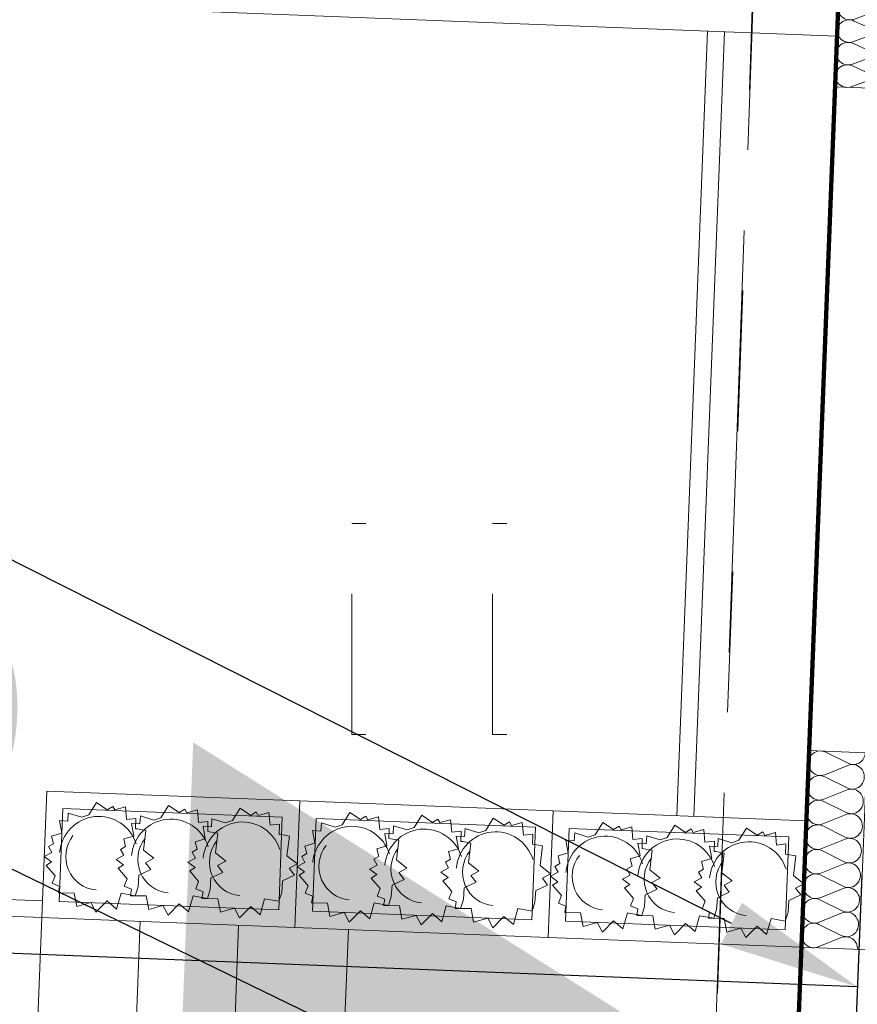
# Model space of a CAD drawing. Extents: x -198213 to 5540361, y 56395 to 5961443.
# Tile 21 of 76: x 5539576.82 to 5539579.79, y 5961332.19 to 5961335.69. Entities that reach past the tile are written whole.
import ezdxf
from ezdxf import colors
from ezdxf.entities.mleader import LeaderData, LeaderLine
from ezdxf.math import Vec2, Vec3

# ---------------------------------------------------------------- set-up
doc = ezdxf.new("R2010")
doc.units = 0
doc.header["$MEASUREMENT"] = 0
for name, pattern in [('Dashed', [564.4444465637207, 282.2222232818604, -282.2222232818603]), ('L_0_03', [1, 0.5, -0.5]), ('L_0_06', [2, 1.5, -0.5])]:
    doc.linetypes.add(name, pattern=pattern)
for name, color, linetype, lineweight in [('$ IE_OPISY', 7, 'Continuous', 25), ('$ MP studzienki teletechnika', 40, 'Dashed', 30), ('0_Nr_Pióra__7', 8, 'Continuous', 13), ('312_budynek_ewidencyjny_Nr_Pióra__7', 8, 'Continuous', 13), ('Arch drogi_Nr_Pióra__21', 8, 'Continuous', 9), ('Arch ocieplenie_Nr_Pióra__22', 8, 'Continuous', 9), ('Arch okna_Nr_Pióra__4', 8, 'Continuous', 9), ('Arch schody_Nr_Pióra__21', 8, 'Continuous', 9), ('Arch wyburzenia_Nr_Pióra__46', 8, 'Continuous', 13), ('arch wypelnienia_Nr_Pióra__118', 8, 'Continuous', 211), ('arch wypelnienia_Nr_Pióra__55', 8, 'Continuous', 25), ('Arch wyposarzenie_Nr_Pióra__4', 8, 'Continuous', 9), ('bt_Nr_Pióra__7', 8, 'Continuous', 13), ('INWENT RZĘDNE_Nr_Pióra__21', 8, 'Continuous', 9), ('trawnik_Nr_Pióra__7', 8, 'Continuous', 13)]:
    doc.layers.add(name, color=color, linetype=linetype, lineweight=lineweight)
doc.layers.add('Arch ocieplenie', color=8, linetype='Continuous')
doc.layers.add('INWENT RZĘDNE', color=8, linetype='Continuous')
doc.styles.add('1. Elektrobau_02.2024', font='romans.shx', dxfattribs={"width": 0.8, "oblique": 10})
doc.styles.add('GENERATED_STYLE_3', font='ARIALN.TTF')

# ---------------------------------------------------------------- blocks, each defined once
blk = doc.blocks.new('Izolacja cieplna 14_19', base_point=(-134015.1236306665, 107710.013029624))
at = {"layer": 'Arch ocieplenie_Nr_Pióra__22', "linetype": 'Continuous'}
for p, q in [((-134155.5635462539, 107711.8249755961), (-134076.2416851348, 107672.2971405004)), ((-134076.5287439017, 107664.9532203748), (-134158.6939992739, 107631.7375524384)), ((-134158.9811318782, 107624.3917433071), (-134079.659270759, 107584.8639082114)), ((-134079.9463295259, 107577.5199880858), (-134162.1115848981, 107544.3043201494)), ((-134162.3987175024, 107536.9585110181), (-134083.0768563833, 107497.4306759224)), ((-134083.3639151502, 107490.0867557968), (-134165.5291705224, 107456.8710878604)), ((-134165.8163031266, 107449.5252787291), (-134086.4944420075, 107409.9974436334)), ((-134086.7815007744, 107402.6535235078), (-134168.9467561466, 107369.4378555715)), ((-134169.2338887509, 107362.0920464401), (-134089.9120276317, 107322.5642113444)), ((-134090.1990863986, 107315.2202912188), (-134172.3643417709, 107282.0046232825)), ((-134172.6514743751, 107274.6588141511), (-134093.329613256, 107235.1309790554)), ((-134093.6166720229, 107227.7870589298), (-134175.7819273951, 107194.5713909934)), ((-134176.0690599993, 107187.2255818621), (-134096.7471988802, 107147.6977467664)), ((-134097.0342576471, 107140.3538266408), (-134179.1995130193, 107107.1381587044)), ((-134179.4866456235, 107099.7923495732), (-134100.1647845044, 107060.2645144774)), ((-134100.4518432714, 107052.9205943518), (-134182.6170986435, 107019.7049264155))]:
    blk.add_line(p, q, dxfattribs=at)
for centre, start_param, end_param in [((-134174.1793856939, 107672.4477128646), 2.728799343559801, 6.695979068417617), ((-134057.6258635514, 107711.6743546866), 5.870391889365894, 7.853981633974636), ((-134061.0433906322, 107624.2430284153), 5.870391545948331, 9.837570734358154), ((-134177.5969713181, 107585.0144805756), 2.728799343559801, 6.695979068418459), ((-134064.4609762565, 107536.8097961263), 5.870391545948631, 9.837570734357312), ((-134181.0145569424, 107497.5812482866), 2.728799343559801, 6.695979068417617), ((-134067.8785618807, 107449.3765638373), 5.870391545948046, 9.837570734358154), ((-134184.4321425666, 107410.1480159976), 2.728799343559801, 6.695979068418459), ((-134071.2961475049, 107361.9433315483), 5.870391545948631, 9.837570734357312), ((-134187.8497281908, 107322.7147837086), 2.728799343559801, 6.695979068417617), ((-134074.7137331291, 107274.5100992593), 5.870391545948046, 9.837570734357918), ((-134191.2673138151, 107235.2815514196), 2.728799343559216, 6.695979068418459), ((-134078.1313187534, 107187.0768669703), 5.870391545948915, 9.837570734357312), ((-134194.6848994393, 107147.8483191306), 2.728799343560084, 6.695979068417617), ((-134081.5489043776, 107099.6436346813), 5.870391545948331, 9.837570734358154), ((-134198.1024850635, 107060.4150868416), 2.728799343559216, 6.695979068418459), ((-134084.9664900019, 107012.2104023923), 1.570796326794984, 3.554385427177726)]:
    blk.add_ellipse(centre, major_axis=(-1.708755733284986, -43.71566754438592), ratio=0.9722426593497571, start_param=start_param, end_param=end_param, dxfattribs=at)
blk = doc.blocks.new('Izolacja cieplna 14_20', base_point=(-133901.0739161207, 110627.7848957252))
at = {"layer": 'Arch ocieplenie_Nr_Pióra__22', "linetype": 'Continuous'}
for p, q in [((-134041.501529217, 110629.911580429), (-133962.0578083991, 110593.5013226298)), ((-133962.3202621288, 110586.7868813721), (-134044.3636576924, 110556.6887935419)), ((-134044.6261789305, 110549.9726251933), (-133965.1824581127, 110513.5623673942)), ((-133965.4449118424, 110506.8479261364), (-134047.488307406, 110476.7498383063)), ((-134047.7508286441, 110470.0336699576), (-133968.3071078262, 110433.6234121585)), ((-133968.569561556, 110426.9089709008), (-134050.6129571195, 110396.8108830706)), ((-134050.8754783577, 110390.094714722), (-133971.4317575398, 110353.6844569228)), ((-133971.6942112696, 110346.9700156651), (-134053.7376068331, 110316.871927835)), ((-134054.0001280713, 110310.1557594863), (-133974.5564072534, 110273.7455016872)), ((-133974.8188609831, 110267.0310604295), (-134056.8622565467, 110236.9329725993)), ((-134057.1247777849, 110230.2168042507), (-133977.681056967, 110193.8065464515)), ((-133977.9435106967, 110187.0921051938), (-134059.9869062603, 110156.9940173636)), ((-134060.2494274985, 110150.277849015), (-133980.8057066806, 110113.8675912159)), ((-133981.0681604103, 110107.1531499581), (-134063.1115559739, 110077.055062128))]:
    blk.add_line(p, q, dxfattribs=at)
for centre, start_param, end_param in [((-134059.9832063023, 110593.9666379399), 1.158003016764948, 5.125182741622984), ((-133943.5761490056, 110629.4462207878), 4.299595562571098, 6.28318530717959), ((-133946.7007465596, 110549.5090082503), 4.299595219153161, 8.266774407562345), ((-134063.1078560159, 110514.0276827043), 1.158003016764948, 5.125182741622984), ((-133949.8253962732, 110469.5700530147), 4.299595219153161, 8.266774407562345), ((-134066.2325057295, 110434.0887274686), 1.158003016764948, 5.125182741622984), ((-133952.9500459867, 110389.631097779), 4.299595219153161, 8.266774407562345), ((-134069.3571554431, 110354.149772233), 1.158003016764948, 5.125182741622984), ((-133956.0746957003, 110309.6921425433), 4.299595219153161, 8.266774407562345), ((-134072.4818051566, 110274.2108169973), 1.158003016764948, 5.125182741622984), ((-133959.1993454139, 110229.7531873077), 4.299595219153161, 8.266774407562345), ((-134075.6064548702, 110194.2718617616), 1.158003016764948, 5.125182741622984), ((-133962.3239951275, 110149.814232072), 4.299595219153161, 8.266774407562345), ((-134078.7311045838, 110114.332906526), 1.158003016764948, 5.125182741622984), ((-133965.4486448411, 110069.8752768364), 6.283185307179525, 8.266774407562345)]:
    blk.add_ellipse(centre, major_axis=(42.50223686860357, -1.661325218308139), ratio=0.9403883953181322, start_param=start_param, end_param=end_param, dxfattribs=at)
blk = doc.blocks.new('Koty wysokościowe_16', base_point=(-137539.1513556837, 106019.3351858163))
at = {"layer": 'INWENT RZĘDNE_Nr_Pióra__21', "insert": (-140406.2338538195, 107257.0210548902), "char_height": 1200, "attachment_point": 7, "style": 'GENERATED_STYLE_3'}
blk.add_mtext('{85,26}', dxfattribs=at)

msp = doc.modelspace()

# ---------------------------------------------------------------- hatches: boundary and pattern name
at = {"layer": 'arch wypelnienia_Nr_Pióra__55', "linetype": 'Continuous'}
msp.add_hatch(color=256, dxfattribs=at).paths.add_polyline_path([(5539579.338478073, 5961331.921152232), (5539577.347467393, 5961330.873117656), (5539577.435348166, 5961333.121400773)], flags=0)

# ---------------------------------------------------------------- linework, layer by layer
at = {"layer": '$ MP studzienki teletechnika'}
msp.add_lwpolyline([(5539579.793978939, 5961332.252505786), (5539572.426696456, 5961332.545542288)], dxfattribs=at)
at = {"layer": '0_Nr_Pióra__7', "linetype": 'Continuous'}
for p, q in [((5539577.999, 5961333.899), (5539578.049, 5961333.899)), ((5539578.499, 5961333.899), (5539578.549, 5961333.899)), ((5539577.999, 5961333.149), (5539578.049, 5961333.149)), ((5539578.499, 5961333.149), (5539578.549, 5961333.149))]:
    msp.add_line(p, q, dxfattribs=at)
at = {"layer": '312_budynek_ewidencyjny_Nr_Pióra__7', "linetype": 'Continuous', "flags": 128}
msp.add_lwpolyline([(5539579.560000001, 5961326.370000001), (5539580.53, 5961350.62)], dxfattribs=at)
at = {"layer": 'Arch drogi_Nr_Pióra__21', "linetype": 'Continuous'}
for p, q in [((5539579.153209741, 5961332.860843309), (5539579.2621819, 5961335.648714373)), ((5539579.213163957, 5961332.858499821), (5539579.322136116, 5961335.646370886)), ((5539576.897340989, 5961332.49867695), (5539569.892691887, 5961332.772474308)), ((5539576.899684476, 5961332.558631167), (5539572.15331086, 5961332.744157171))]:
    msp.add_line(p, q, dxfattribs=at)
at = {"layer": 'Arch okna_Nr_Pióra__4', "linetype": 'Continuous'}
msp.add_line((5539579.71480043, 5961335.450884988), (5539579.622623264, 5961333.092685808), dxfattribs=at)
at = {"layer": 'Arch schody_Nr_Pióra__21', "linetype": 'Continuous'}
for p, q in [((5539579.721830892, 5961335.630747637), (5539572.277515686, 5961335.921730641)), ((5539576.897340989, 5961332.49867695), (5539576.914917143, 5961332.948333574)), ((5539577.81423039, 5961332.913181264), (5539576.914917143, 5961332.948333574)), ((5539577.796654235, 5961332.463524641), (5539577.81423039, 5961332.913181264)), ((5539577.796654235, 5961332.463524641), (5539577.81423039, 5961332.913181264)), ((5539578.713543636, 5961332.878028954), (5539577.81423039, 5961332.913181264)), ((5539576.972527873, 5961332.88603587), (5539576.959638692, 5961332.556287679)), ((5539577.751932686, 5961332.855570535), (5539576.972527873, 5961332.88603587)), ((5539578.695967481, 5961332.428372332), (5539578.713543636, 5961332.878028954)), ((5539578.695967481, 5961332.428372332), (5539578.713543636, 5961332.878028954)), ((5539579.612856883, 5961332.842876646), (5539578.713543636, 5961332.878028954)), ((5539577.739043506, 5961332.525822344), (5539577.751932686, 5961332.855570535)), ((5539577.871841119, 5961332.85088356), (5539577.858951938, 5961332.52113537)), ((5539578.651245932, 5961332.820418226), (5539577.871841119, 5961332.85088356)), ((5539579.595280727, 5961332.393220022), (5539579.612856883, 5961332.842876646)), ((5539578.638356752, 5961332.490670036), (5539578.651245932, 5961332.820418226)), ((5539578.771154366, 5961332.815731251), (5539578.758265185, 5961332.485983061)), ((5539579.550559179, 5961332.785265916), (5539578.771154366, 5961332.815731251)), ((5539579.537669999, 5961332.455517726), (5539579.550559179, 5961332.785265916)), ((5539576.959638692, 5961332.556287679), (5539577.739043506, 5961332.525822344)), ((5539576.816685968, 5961330.435252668), (5539576.897340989, 5961332.49867695)), ((5539576.897340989, 5961332.49867695), (5539577.796654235, 5961332.463524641)), ((5539577.858951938, 5961332.52113537), (5539578.638356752, 5961332.490670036)), ((5539577.166418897, 5961330.421582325), (5539577.247073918, 5961332.485006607)), ((5539577.516151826, 5961330.407911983), (5539577.596806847, 5961332.471336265)), ((5539577.796654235, 5961332.463524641), (5539578.695967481, 5961332.428372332)), ((5539577.90839301, 5961330.457629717), (5539577.986509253, 5961332.456103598)), ((5539578.758265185, 5961332.485983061), (5539579.537669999, 5961332.455517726)), ((5539578.695967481, 5961332.428372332), (5539579.595280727, 5961332.393220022))]:
    msp.add_line(p, q, dxfattribs=at)
at = {"layer": 'Arch wyburzenia_Nr_Pióra__46', "linetype": 'Continuous'}
for p, q in [((5539579.736672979, 5961336.010457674), (5539579.71480043, 5961335.450884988)), ((5539579.71480043, 5961335.450884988), (5539579.914647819, 5961335.443073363)), ((5539579.622623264, 5961333.092685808), (5539579.595282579, 5961332.39321995)), ((5539579.822470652, 5961333.084874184), (5539579.622623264, 5961333.092685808)), ((5539579.595282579, 5961332.39321995), (5539580.139866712, 5961332.371933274))]:
    msp.add_line(p, q, dxfattribs=at)
at = {"layer": 'arch wypelnienia_Nr_Pióra__118', "linetype": 'Continuous', "flags": 128}
msp.add_lwpolyline([(5539579.088503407, 5961327.108979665), (5539579.056085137, 5961326.279612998), (5539592.705661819, 5961325.746081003), (5539592.73807961, 5961326.575449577), (5539592.43830908, 5961326.587167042), (5539592.731244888, 5961334.081442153), (5539592.877268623, 5961337.808595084), (5539594.915375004, 5961337.728916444), (5539595.057323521, 5961341.359881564), (5539593.0230039, 5961341.435626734), (5539593.468662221, 5961352.947035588), (5539593.768433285, 5961352.93531769), (5539593.787181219, 5961353.414952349), (5539593.287562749, 5961353.434481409), (5539593.290535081, 5961353.510523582), (5539586.99, 5961353.68), (5539586.89, 5961350.36), (5539580.53, 5961350.62), (5539580.536283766, 5961350.808512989), (5539580.015547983, 5961350.825870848), (5539579.996800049, 5961350.346236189), (5539580.29657111, 5961350.334519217), (5539579.388274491, 5961327.097264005)], close=True, dxfattribs=at)
at = {"layer": 'Arch wyposarzenie_Nr_Pióra__4', "linetype": 'Continuous'}
for p, q in [((5539577.064757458, 5961332.863638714), (5539577.091882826, 5961332.907334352)), ((5539577.091882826, 5961332.907334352), (5539577.130079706, 5961332.882057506)), ((5539577.130079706, 5961332.882057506), (5539577.149363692, 5961332.894046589)), ((5539577.149363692, 5961332.894046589), (5539577.156449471, 5961332.881331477)), ((5539577.156449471, 5961332.881331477), (5539577.194362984, 5961332.891792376)), ((5539577.194362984, 5961332.891792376), (5539577.198611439, 5961332.846967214)), ((5539577.320639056, 5961332.853636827), (5539577.347764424, 5961332.897332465)), ((5539577.347764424, 5961332.897332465), (5539577.385961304, 5961332.872055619)), ((5539577.385961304, 5961332.872055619), (5539577.40524529, 5961332.884044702)), ((5539577.40524529, 5961332.884044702), (5539577.412331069, 5961332.871329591)), ((5539577.412331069, 5961332.871329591), (5539577.450244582, 5961332.881790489)), ((5539577.450244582, 5961332.881790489), (5539577.454493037, 5961332.836965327)), ((5539577.574920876, 5961332.843697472), (5539577.602046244, 5961332.88739311)), ((5539577.602046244, 5961332.88739311), (5539577.640243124, 5961332.862116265)), ((5539577.640243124, 5961332.862116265), (5539577.65952711, 5961332.874105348)), ((5539577.65952711, 5961332.874105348), (5539577.666612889, 5961332.861390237)), ((5539577.964070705, 5961332.828486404), (5539577.991196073, 5961332.872182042)), ((5539577.991196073, 5961332.872182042), (5539578.029392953, 5961332.846905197)), ((5539576.960275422, 5961332.843276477), (5539576.98996346, 5961332.841545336)), ((5539576.968286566, 5961332.798702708), (5539576.960275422, 5961332.843276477)), ((5539576.98996346, 5961332.841545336), (5539576.991804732, 5961332.870217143)), ((5539576.991804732, 5961332.870217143), (5539577.04008162, 5961332.855240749)), ((5539577.04008162, 5961332.855240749), (5539577.064757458, 5961332.863638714)), ((5539577.198611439, 5961332.846967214), (5539577.231977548, 5961332.850721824)), ((5539577.231977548, 5961332.850721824), (5539577.23089611, 5961332.814452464)), ((5539577.245845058, 5961332.831543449), (5539577.24768633, 5961332.860215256)), ((5539577.24768633, 5961332.860215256), (5539577.295963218, 5961332.845238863)), ((5539577.295963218, 5961332.845238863), (5539577.320639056, 5961332.853636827)), ((5539577.454493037, 5961332.836965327), (5539577.487859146, 5961332.840719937)), ((5539577.487859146, 5961332.840719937), (5539577.486777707, 5961332.804450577)), ((5539577.500126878, 5961332.821604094), (5539577.50196815, 5961332.850275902)), ((5539577.50196815, 5961332.850275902), (5539577.550245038, 5961332.835299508)), ((5539577.550245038, 5961332.835299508), (5539577.574920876, 5961332.843697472)), ((5539577.666612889, 5961332.861390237), (5539577.704526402, 5961332.871851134)), ((5539577.704526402, 5961332.871851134), (5539577.708774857, 5961332.827025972)), ((5539578.029392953, 5961332.846905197), (5539578.048676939, 5961332.85889428)), ((5539578.048676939, 5961332.85889428), (5539578.055762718, 5961332.846179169)), ((5539578.055762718, 5961332.846179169), (5539578.093676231, 5961332.856640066)), ((5539578.093676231, 5961332.856640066), (5539578.097924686, 5961332.811814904)), ((5539578.219952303, 5961332.818484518), (5539578.24707767, 5961332.862180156)), ((5539578.24707767, 5961332.862180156), (5539578.28527455, 5961332.83690331)), ((5539578.28527455, 5961332.83690331), (5539578.304558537, 5961332.848892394)), ((5539578.304558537, 5961332.848892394), (5539578.311644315, 5961332.836177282)), ((5539578.311644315, 5961332.836177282), (5539578.349557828, 5961332.846638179)), ((5539578.349557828, 5961332.846638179), (5539578.353806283, 5961332.801813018)), ((5539578.474234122, 5961332.808545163), (5539578.50135949, 5961332.852240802)), ((5539578.50135949, 5961332.852240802), (5539578.53955637, 5961332.826963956)), ((5539578.53955637, 5961332.826963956), (5539578.558840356, 5961332.838953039)), ((5539578.558840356, 5961332.838953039), (5539578.565926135, 5961332.826237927)), ((5539578.863383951, 5961332.793334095), (5539578.890509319, 5961332.837029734)), ((5539578.890509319, 5961332.837029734), (5539578.928706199, 5961332.811752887)), ((5539577.216157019, 5961332.833274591), (5539577.245845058, 5961332.831543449)), ((5539577.224168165, 5961332.788700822), (5539577.216157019, 5961332.833274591)), ((5539577.23089611, 5961332.814452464), (5539577.237770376, 5961332.813787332)), ((5539577.237770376, 5961332.813787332), (5539577.266746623, 5961332.808619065)), ((5539577.266746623, 5961332.808619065), (5539577.258274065, 5961332.738720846)), ((5539577.470438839, 5961332.823335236), (5539577.500126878, 5961332.821604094)), ((5539577.478449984, 5961332.778761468), (5539577.470438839, 5961332.823335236)), ((5539577.486777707, 5961332.804450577), (5539577.493651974, 5961332.803785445)), ((5539577.493651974, 5961332.803785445), (5539577.522628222, 5961332.798617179)), ((5539577.708774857, 5961332.827025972), (5539577.742140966, 5961332.830780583)), ((5539577.742140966, 5961332.830780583), (5539577.741059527, 5961332.794511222)), ((5539577.859588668, 5961332.808124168), (5539577.889276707, 5961332.806393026)), ((5539577.867599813, 5961332.763550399), (5539577.859588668, 5961332.808124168)), ((5539577.889276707, 5961332.806393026), (5539577.891117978, 5961332.835064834)), ((5539577.891117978, 5961332.835064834), (5539577.939394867, 5961332.82008844)), ((5539577.939394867, 5961332.82008844), (5539577.964070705, 5961332.828486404)), ((5539578.097924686, 5961332.811814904), (5539578.131290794, 5961332.815569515)), ((5539578.131290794, 5961332.815569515), (5539578.130209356, 5961332.779300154)), ((5539578.145158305, 5961332.79639114), (5539578.146999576, 5961332.825062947)), ((5539578.146999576, 5961332.825062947), (5539578.195276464, 5961332.810086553)), ((5539578.195276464, 5961332.810086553), (5539578.219952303, 5961332.818484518)), ((5539578.353806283, 5961332.801813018), (5539578.387172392, 5961332.805567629)), ((5539578.387172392, 5961332.805567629), (5539578.386090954, 5961332.769298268)), ((5539578.399440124, 5961332.786451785), (5539578.401281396, 5961332.815123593)), ((5539578.401281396, 5961332.815123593), (5539578.449558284, 5961332.800147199)), ((5539578.449558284, 5961332.800147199), (5539578.474234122, 5961332.808545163)), ((5539578.565926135, 5961332.826237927), (5539578.603839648, 5961332.836698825)), ((5539578.603839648, 5961332.836698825), (5539578.608088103, 5961332.791873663)), ((5539578.928706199, 5961332.811752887), (5539578.947990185, 5961332.823741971)), ((5539578.947990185, 5961332.823741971), (5539578.955075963, 5961332.811026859)), ((5539578.955075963, 5961332.811026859), (5539578.992989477, 5961332.821487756)), ((5539578.992989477, 5961332.821487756), (5539578.997237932, 5961332.776662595)), ((5539579.119265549, 5961332.783332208), (5539579.146390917, 5961332.827027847)), ((5539579.146390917, 5961332.827027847), (5539579.184587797, 5961332.801751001)), ((5539579.184587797, 5961332.801751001), (5539579.203871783, 5961332.813740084)), ((5539579.203871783, 5961332.813740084), (5539579.210957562, 5961332.801024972)), ((5539579.210957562, 5961332.801024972), (5539579.248871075, 5961332.81148587)), ((5539579.248871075, 5961332.81148587), (5539579.25311953, 5961332.766660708)), ((5539579.373547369, 5961332.773392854), (5539579.400672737, 5961332.817088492)), ((5539579.400672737, 5961332.817088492), (5539579.438869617, 5961332.791811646)), ((5539579.438869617, 5961332.791811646), (5539579.458153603, 5961332.803800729)), ((5539579.458153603, 5961332.803800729), (5539579.465239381, 5961332.791085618)), ((5539576.932597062, 5961332.788224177), (5539576.968286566, 5961332.798702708)), ((5539576.939512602, 5961332.761399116), (5539576.932597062, 5961332.788224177)), ((5539577.18847866, 5961332.778222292), (5539577.224168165, 5961332.788700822)), ((5539577.1953942, 5961332.75139723), (5539577.18847866, 5961332.778222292)), ((5539577.44276048, 5961332.768282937), (5539577.478449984, 5961332.778761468)), ((5539577.44967602, 5961332.741457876), (5539577.44276048, 5961332.768282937)), ((5539577.522628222, 5961332.798617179), (5539577.514155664, 5961332.728718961)), ((5539577.741059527, 5961332.794511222), (5539577.747933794, 5961332.79384609)), ((5539577.747933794, 5961332.79384609), (5539577.776910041, 5961332.788677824)), ((5539577.776910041, 5961332.788677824), (5539577.768437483, 5961332.718779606)), ((5539578.115470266, 5961332.798122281), (5539578.145158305, 5961332.79639114)), ((5539578.123481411, 5961332.753548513), (5539578.115470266, 5961332.798122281)), ((5539578.130209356, 5961332.779300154), (5539578.137083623, 5961332.778635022)), ((5539578.137083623, 5961332.778635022), (5539578.16605987, 5961332.773466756)), ((5539578.16605987, 5961332.773466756), (5539578.157587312, 5961332.703568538)), ((5539578.369752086, 5961332.788182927), (5539578.399440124, 5961332.786451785)), ((5539578.37776323, 5961332.743609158), (5539578.369752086, 5961332.788182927)), ((5539578.386090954, 5961332.769298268), (5539578.39296522, 5961332.768633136)), ((5539578.39296522, 5961332.768633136), (5539578.421941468, 5961332.763464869)), ((5539578.608088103, 5961332.791873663), (5539578.641454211, 5961332.795628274)), ((5539578.641454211, 5961332.795628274), (5539578.640372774, 5961332.759358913)), ((5539578.758901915, 5961332.772971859), (5539578.788589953, 5961332.771240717)), ((5539578.766913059, 5961332.72839809), (5539578.758901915, 5961332.772971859)), ((5539578.788589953, 5961332.771240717), (5539578.790431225, 5961332.799912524)), ((5539578.790431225, 5961332.799912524), (5539578.838708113, 5961332.784936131)), ((5539578.838708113, 5961332.784936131), (5539578.863383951, 5961332.793334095)), ((5539578.997237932, 5961332.776662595), (5539579.03060404, 5961332.780417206)), ((5539579.03060404, 5961332.780417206), (5539579.029522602, 5961332.744147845)), ((5539579.044471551, 5961332.76123883), (5539579.046312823, 5961332.789910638)), ((5539579.046312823, 5961332.789910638), (5539579.094589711, 5961332.774934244)), ((5539579.094589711, 5961332.774934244), (5539579.119265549, 5961332.783332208)), ((5539579.25311953, 5961332.766660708), (5539579.286485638, 5961332.770415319)), ((5539579.286485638, 5961332.770415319), (5539579.2854042, 5961332.734145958)), ((5539579.298753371, 5961332.751299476), (5539579.300594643, 5961332.779971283)), ((5539579.300594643, 5961332.779971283), (5539579.348871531, 5961332.764994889)), ((5539579.348871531, 5961332.764994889), (5539579.373547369, 5961332.773392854)), ((5539579.465239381, 5961332.791085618), (5539579.503152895, 5961332.801546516)), ((5539579.503152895, 5961332.801546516), (5539579.50740135, 5961332.756721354)), ((5539576.9215961, 5961332.750983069), (5539576.939512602, 5961332.761399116)), ((5539576.933155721, 5961332.730290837), (5539576.9215961, 5961332.750983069)), ((5539577.177477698, 5961332.740981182), (5539577.1953942, 5961332.75139723)), ((5539577.189037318, 5961332.72028895), (5539577.177477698, 5961332.740981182)), ((5539577.258274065, 5961332.738720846), (5539577.295323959, 5961332.709447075)), ((5539577.431759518, 5961332.731041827), (5539577.44967602, 5961332.741457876)), ((5539577.831910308, 5961332.753071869), (5539577.867599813, 5961332.763550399)), ((5539577.838825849, 5961332.726246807), (5539577.831910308, 5961332.753071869)), ((5539578.087791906, 5961332.743069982), (5539578.123481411, 5961332.753548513)), ((5539578.094707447, 5961332.71624492), (5539578.087791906, 5961332.743069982)), ((5539578.342073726, 5961332.733130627), (5539578.37776323, 5961332.743609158)), ((5539578.348989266, 5961332.706305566), (5539578.342073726, 5961332.733130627)), ((5539578.421941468, 5961332.763464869), (5539578.41346891, 5961332.693566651)), ((5539578.640372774, 5961332.759358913), (5539578.64724704, 5961332.758693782)), ((5539578.64724704, 5961332.758693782), (5539578.676223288, 5961332.753525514)), ((5539578.676223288, 5961332.753525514), (5539578.667750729, 5961332.683627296)), ((5539579.014783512, 5961332.762969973), (5539579.044471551, 5961332.76123883)), ((5539579.022794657, 5961332.718396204), (5539579.014783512, 5961332.762969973)), ((5539579.029522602, 5961332.744147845), (5539579.036396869, 5961332.743482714)), ((5539579.036396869, 5961332.743482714), (5539579.065373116, 5961332.738314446)), ((5539579.065373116, 5961332.738314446), (5539579.056900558, 5961332.668416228)), ((5539579.269065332, 5961332.753030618), (5539579.298753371, 5961332.751299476)), ((5539579.277076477, 5961332.708456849), (5539579.269065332, 5961332.753030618)), ((5539579.2854042, 5961332.734145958), (5539579.292278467, 5961332.733480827)), ((5539579.292278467, 5961332.733480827), (5539579.321254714, 5961332.728312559)), ((5539579.50740135, 5961332.756721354), (5539579.540767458, 5961332.760475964)), ((5539579.540767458, 5961332.760475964), (5539579.53968602, 5961332.724206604)), ((5539576.905827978, 5961332.715802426), (5539576.933155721, 5961332.730290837)), ((5539576.931973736, 5961332.696646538), (5539576.905827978, 5961332.715802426)), ((5539577.161709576, 5961332.70580054), (5539577.189037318, 5961332.72028895)), ((5539577.187855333, 5961332.686644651), (5539577.161709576, 5961332.70580054)), ((5539577.295323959, 5961332.709447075), (5539577.266384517, 5961332.693820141)), ((5539577.415991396, 5961332.695861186), (5539577.443319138, 5961332.710349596)), ((5539577.443319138, 5961332.710349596), (5539577.431759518, 5961332.731041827)), ((5539577.514155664, 5961332.728718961), (5539577.551205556, 5961332.699445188)), ((5539577.551205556, 5961332.699445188), (5539577.522266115, 5961332.683818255)), ((5539577.768437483, 5961332.718779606), (5539577.805487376, 5961332.689505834)), ((5539577.820909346, 5961332.715830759), (5539577.838825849, 5961332.726246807)), ((5539577.832468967, 5961332.695138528), (5539577.820909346, 5961332.715830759)), ((5539578.076790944, 5961332.705828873), (5539578.094707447, 5961332.71624492)), ((5539578.088350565, 5961332.685136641), (5539578.076790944, 5961332.705828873)), ((5539578.157587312, 5961332.703568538), (5539578.194637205, 5961332.674294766)), ((5539578.331072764, 5961332.695889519), (5539578.348989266, 5961332.706305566)), ((5539578.731223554, 5961332.717919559), (5539578.766913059, 5961332.72839809)), ((5539578.738139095, 5961332.691094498), (5539578.731223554, 5961332.717919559)), ((5539578.987105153, 5961332.707917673), (5539579.022794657, 5961332.718396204)), ((5539578.994020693, 5961332.681092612), (5539578.987105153, 5961332.707917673)), ((5539579.241386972, 5961332.697978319), (5539579.277076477, 5961332.708456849)), ((5539579.248302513, 5961332.671153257), (5539579.241386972, 5961332.697978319)), ((5539579.321254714, 5961332.728312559), (5539579.312782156, 5961332.658414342)), ((5539579.53968602, 5961332.724206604), (5539579.546560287, 5961332.723541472)), ((5539579.546560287, 5961332.723541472), (5539579.575536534, 5961332.718373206)), ((5539579.575536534, 5961332.718373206), (5539579.567063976, 5961332.648474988)), ((5539576.912678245, 5961332.684414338), (5539576.931973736, 5961332.696646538)), ((5539576.944600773, 5961332.647012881), (5539576.912678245, 5961332.684414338)), ((5539577.168559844, 5961332.674412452), (5539577.187855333, 5961332.686644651)), ((5539577.200482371, 5961332.637010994), (5539577.168559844, 5961332.674412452)), ((5539577.284928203, 5961332.66953672), (5539577.242675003, 5961332.649669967)), ((5539577.266384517, 5961332.693820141), (5539577.284928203, 5961332.66953672)), ((5539577.442137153, 5961332.676705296), (5539577.415991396, 5961332.695861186)), ((5539577.422841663, 5961332.664473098), (5539577.442137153, 5961332.676705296)), ((5539577.454764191, 5961332.62707164), (5539577.422841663, 5961332.664473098)), ((5539577.522266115, 5961332.683818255), (5539577.5408098, 5961332.659534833)), ((5539577.805487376, 5961332.689505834), (5539577.776547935, 5961332.6738789)), ((5539577.776547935, 5961332.6738789), (5539577.79509162, 5961332.649595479)), ((5539577.805141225, 5961332.680650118), (5539577.832468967, 5961332.695138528)), ((5539577.831286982, 5961332.661494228), (5539577.805141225, 5961332.680650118)), ((5539578.061022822, 5961332.670648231), (5539578.088350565, 5961332.685136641)), ((5539578.08716858, 5961332.651492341), (5539578.061022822, 5961332.670648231)), ((5539578.194637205, 5961332.674294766), (5539578.165697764, 5961332.658667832)), ((5539578.315304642, 5961332.660708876), (5539578.342632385, 5961332.675197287)), ((5539578.342632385, 5961332.675197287), (5539578.331072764, 5961332.695889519)), ((5539578.41346891, 5961332.693566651), (5539578.450518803, 5961332.664292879)), ((5539578.450518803, 5961332.664292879), (5539578.421579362, 5961332.648665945)), ((5539578.667750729, 5961332.683627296), (5539578.704800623, 5961332.654353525)), ((5539578.720222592, 5961332.68067845), (5539578.738139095, 5961332.691094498)), ((5539578.731782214, 5961332.659986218), (5539578.720222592, 5961332.68067845)), ((5539578.976104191, 5961332.670676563), (5539578.994020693, 5961332.681092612)), ((5539578.987663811, 5961332.649984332), (5539578.976104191, 5961332.670676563)), ((5539579.056900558, 5961332.668416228), (5539579.093950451, 5961332.639142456)), ((5539579.23038601, 5961332.660737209), (5539579.248302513, 5961332.671153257)), ((5539576.934106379, 5961332.620606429), (5539576.944600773, 5961332.647012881)), ((5539577.189987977, 5961332.610604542), (5539577.200482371, 5961332.637010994)), ((5539577.242675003, 5961332.649669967), (5539577.239763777, 5961332.608398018)), ((5539577.444269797, 5961332.600665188), (5539577.454764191, 5961332.62707164)), ((5539577.498556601, 5961332.63966808), (5539577.495645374, 5961332.598396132)), ((5539577.5408098, 5961332.659534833), (5539577.498556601, 5961332.63966808)), ((5539577.75283842, 5961332.629728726), (5539577.749927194, 5961332.588456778)), ((5539577.79509162, 5961332.649595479), (5539577.75283842, 5961332.629728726)), ((5539577.811991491, 5961332.64926203), (5539577.831286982, 5961332.661494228)), ((5539577.84391402, 5961332.611860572), (5539577.811991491, 5961332.64926203)), ((5539578.06787309, 5961332.639260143), (5539578.08716858, 5961332.651492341)), ((5539578.099795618, 5961332.601858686), (5539578.06787309, 5961332.639260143)), ((5539578.184241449, 5961332.63438441), (5539578.141988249, 5961332.614517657)), ((5539578.165697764, 5961332.658667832), (5539578.184241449, 5961332.63438441)), ((5539578.3414504, 5961332.641552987), (5539578.315304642, 5961332.660708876)), ((5539578.322154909, 5961332.629320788), (5539578.3414504, 5961332.641552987)), ((5539578.354077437, 5961332.591919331), (5539578.322154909, 5961332.629320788)), ((5539578.421579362, 5961332.648665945), (5539578.440123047, 5961332.624382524)), ((5539578.704800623, 5961332.654353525), (5539578.675861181, 5961332.63872659)), ((5539578.675861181, 5961332.63872659), (5539578.694404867, 5961332.61444317)), ((5539578.70445447, 5961332.645497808), (5539578.731782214, 5961332.659986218)), ((5539578.730600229, 5961332.626341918), (5539578.70445447, 5961332.645497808)), ((5539578.960336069, 5961332.635495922), (5539578.987663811, 5961332.649984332)), ((5539578.986481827, 5961332.616340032), (5539578.960336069, 5961332.635495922)), ((5539579.093950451, 5961332.639142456), (5539579.06501101, 5961332.623515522)), ((5539579.214617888, 5961332.625556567), (5539579.241945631, 5961332.640044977)), ((5539579.241945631, 5961332.640044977), (5539579.23038601, 5961332.660737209)), ((5539579.312782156, 5961332.658414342), (5539579.34983205, 5961332.62914057)), ((5539579.34983205, 5961332.62914057), (5539579.320892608, 5961332.613513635)), ((5539579.567063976, 5961332.648474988), (5539579.604113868, 5961332.619201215)), ((5539576.96045115, 5961332.609742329), (5539576.934106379, 5961332.620606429)), ((5539576.956461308, 5961332.586628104), (5539576.96045115, 5961332.609742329)), ((5539577.216332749, 5961332.599740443), (5539577.189987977, 5961332.610604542)), ((5539577.212342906, 5961332.576626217), (5539577.216332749, 5961332.599740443)), ((5539577.239763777, 5961332.608398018), (5539577.229749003, 5961332.576621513)), ((5539577.470614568, 5961332.589801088), (5539577.444269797, 5961332.600665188)), ((5539577.495645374, 5961332.598396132), (5539577.485630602, 5961332.566619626)), ((5539577.833419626, 5961332.58545412), (5539577.84391402, 5961332.611860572)), ((5539578.089301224, 5961332.575452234), (5539578.099795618, 5961332.601858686)), ((5539578.141988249, 5961332.614517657), (5539578.139077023, 5961332.57324571)), ((5539578.397869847, 5961332.604515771), (5539578.394958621, 5961332.563243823)), ((5539578.440123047, 5961332.624382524), (5539578.397869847, 5961332.604515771)), ((5539578.652151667, 5961332.594576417), (5539578.649240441, 5961332.553304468)), ((5539578.694404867, 5961332.61444317), (5539578.652151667, 5961332.594576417)), ((5539578.711304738, 5961332.61410972), (5539578.730600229, 5961332.626341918)), ((5539578.743227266, 5961332.576708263), (5539578.711304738, 5961332.61410972)), ((5539578.967186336, 5961332.604107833), (5539578.986481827, 5961332.616340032)), ((5539578.999108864, 5961332.566706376), (5539578.967186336, 5961332.604107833)), ((5539579.083554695, 5961332.599232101), (5539579.041301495, 5961332.579365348)), ((5539579.06501101, 5961332.623515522), (5539579.083554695, 5961332.599232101)), ((5539579.240763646, 5961332.606400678), (5539579.214617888, 5961332.625556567)), ((5539579.221468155, 5961332.594168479), (5539579.240763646, 5961332.606400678)), ((5539579.253390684, 5961332.556767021), (5539579.221468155, 5961332.594168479)), ((5539579.320892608, 5961332.613513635), (5539579.339436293, 5961332.589230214)), ((5539579.604113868, 5961332.619201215), (5539579.575174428, 5961332.603574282)), ((5539579.575174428, 5961332.603574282), (5539579.593718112, 5961332.57929086)), ((5539577.012975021, 5961332.585721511), (5539576.956461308, 5961332.586628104)), ((5539577.021701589, 5961332.537739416), (5539577.012975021, 5961332.585721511)), ((5539577.129836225, 5961332.558020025), (5539577.090053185, 5961332.517831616)), ((5539577.163360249, 5961332.529100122), (5539577.129836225, 5961332.558020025)), ((5539577.178982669, 5961332.585797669), (5539577.163360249, 5961332.529100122)), ((5539577.229749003, 5961332.576621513), (5539577.178982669, 5961332.585797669)), ((5539577.268856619, 5961332.575719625), (5539577.212342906, 5961332.576626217)), ((5539577.277583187, 5961332.527737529), (5539577.268856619, 5961332.575719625)), ((5539577.434864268, 5961332.575795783), (5539577.419241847, 5961332.519098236)), ((5539577.485630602, 5961332.566619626), (5539577.434864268, 5961332.575795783)), ((5539577.466624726, 5961332.566686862), (5539577.470614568, 5961332.589801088)), ((5539577.523138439, 5961332.56578027), (5539577.466624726, 5961332.566686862)), ((5539577.531865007, 5961332.517798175), (5539577.523138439, 5961332.56578027)), ((5539577.689146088, 5961332.565856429), (5539577.673523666, 5961332.509158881)), ((5539577.739912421, 5961332.556680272), (5539577.689146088, 5961332.565856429)), ((5539577.749927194, 5961332.588456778), (5539577.739912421, 5961332.556680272)), ((5539577.859764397, 5961332.57459002), (5539577.833419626, 5961332.58545412)), ((5539577.855774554, 5961332.551475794), (5539577.859764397, 5961332.57459002)), ((5539578.115645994, 5961332.564588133), (5539578.089301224, 5961332.575452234)), ((5539578.111656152, 5961332.541473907), (5539578.115645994, 5961332.564588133)), ((5539578.139077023, 5961332.57324571), (5539578.12906225, 5961332.541469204)), ((5539578.343583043, 5961332.565512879), (5539578.354077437, 5961332.591919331)), ((5539578.369927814, 5961332.554648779), (5539578.343583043, 5961332.565512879)), ((5539578.394958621, 5961332.563243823), (5539578.384943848, 5961332.531467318)), ((5539578.732732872, 5961332.550301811), (5539578.743227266, 5961332.576708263)), ((5539578.98861447, 5961332.540299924), (5539578.999108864, 5961332.566706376)), ((5539579.041301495, 5961332.579365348), (5539579.03839027, 5961332.5380934)), ((5539579.297183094, 5961332.569363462), (5539579.294271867, 5961332.528091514)), ((5539579.339436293, 5961332.589230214), (5539579.297183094, 5961332.569363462)), ((5539579.551464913, 5961332.559424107), (5539579.548553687, 5961332.518152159)), ((5539579.593718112, 5961332.57929086), (5539579.551464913, 5961332.559424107)), ((5539577.072184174, 5961332.551925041), (5539577.021701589, 5961332.537739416)), ((5539577.090053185, 5961332.517831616), (5539577.072184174, 5961332.551925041)), ((5539577.328065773, 5961332.541923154), (5539577.277583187, 5961332.527737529)), ((5539577.345934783, 5961332.507829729), (5539577.328065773, 5961332.541923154)), ((5539577.385717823, 5961332.548018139), (5539577.345934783, 5961332.507829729)), ((5539577.419241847, 5961332.519098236), (5539577.385717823, 5961332.548018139)), ((5539577.582347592, 5961332.531983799), (5539577.531865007, 5961332.517798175)), ((5539577.600216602, 5961332.497890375), (5539577.582347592, 5961332.531983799)), ((5539577.639999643, 5961332.538078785), (5539577.600216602, 5961332.497890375)), ((5539577.673523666, 5961332.509158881), (5539577.639999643, 5961332.538078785)), ((5539577.912288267, 5961332.550569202), (5539577.855774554, 5961332.551475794)), ((5539577.921014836, 5961332.502587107), (5539577.912288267, 5961332.550569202)), ((5539578.029149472, 5961332.522867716), (5539577.989366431, 5961332.482679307)), ((5539578.062673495, 5961332.493947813), (5539578.029149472, 5961332.522867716)), ((5539578.078295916, 5961332.550645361), (5539578.062673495, 5961332.493947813)), ((5539578.12906225, 5961332.541469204), (5539578.078295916, 5961332.550645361)), ((5539578.168169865, 5961332.540567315), (5539578.111656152, 5961332.541473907)), ((5539578.176896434, 5961332.49258522), (5539578.168169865, 5961332.540567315)), ((5539578.334177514, 5961332.540643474), (5539578.318555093, 5961332.483945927)), ((5539578.384943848, 5961332.531467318), (5539578.334177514, 5961332.540643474)), ((5539578.365937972, 5961332.531534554), (5539578.369927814, 5961332.554648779)), ((5539578.422451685, 5961332.530627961), (5539578.365937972, 5961332.531534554)), ((5539578.431178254, 5961332.482645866), (5539578.422451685, 5961332.530627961)), ((5539578.588459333, 5961332.530704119), (5539578.572836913, 5961332.474006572)), ((5539578.639225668, 5961332.521527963), (5539578.588459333, 5961332.530704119)), ((5539578.649240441, 5961332.553304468), (5539578.639225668, 5961332.521527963)), ((5539578.759077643, 5961332.539437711), (5539578.732732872, 5961332.550301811)), ((5539578.7550878, 5961332.516323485), (5539578.759077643, 5961332.539437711)), ((5539579.014959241, 5961332.529435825), (5539578.98861447, 5961332.540299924)), ((5539579.010969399, 5961332.506321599), (5539579.014959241, 5961332.529435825)), ((5539579.03839027, 5961332.5380934), (5539579.028375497, 5961332.506316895)), ((5539579.24289629, 5961332.530360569), (5539579.253390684, 5961332.556767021)), ((5539579.269241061, 5961332.51949647), (5539579.24289629, 5961332.530360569)), ((5539579.294271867, 5961332.528091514), (5539579.284257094, 5961332.496315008)), ((5539577.971497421, 5961332.516772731), (5539577.921014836, 5961332.502587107)), ((5539577.989366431, 5961332.482679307), (5539577.971497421, 5961332.516772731)), ((5539578.227379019, 5961332.506770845), (5539578.176896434, 5961332.49258522)), ((5539578.245248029, 5961332.47267742), (5539578.227379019, 5961332.506770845)), ((5539578.28503107, 5961332.51286583), (5539578.245248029, 5961332.47267742)), ((5539578.318555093, 5961332.483945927), (5539578.28503107, 5961332.51286583)), ((5539578.481660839, 5961332.49683149), (5539578.431178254, 5961332.482645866)), ((5539578.499529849, 5961332.462738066), (5539578.481660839, 5961332.49683149)), ((5539578.53931289, 5961332.502926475), (5539578.499529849, 5961332.462738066)), ((5539578.572836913, 5961332.474006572), (5539578.53931289, 5961332.502926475)), ((5539578.811601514, 5961332.515416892), (5539578.7550878, 5961332.516323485)), ((5539578.820328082, 5961332.467434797), (5539578.811601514, 5961332.515416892)), ((5539578.928462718, 5961332.487715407), (5539578.888679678, 5961332.447526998)), ((5539578.961986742, 5961332.458795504), (5539578.928462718, 5961332.487715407)), ((5539578.977609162, 5961332.515493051), (5539578.961986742, 5961332.458795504)), ((5539579.028375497, 5961332.506316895), (5539578.977609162, 5961332.515493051)), ((5539579.067483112, 5961332.505415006), (5539579.010969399, 5961332.506321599)), ((5539579.07620968, 5961332.457432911), (5539579.067483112, 5961332.505415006)), ((5539579.23349076, 5961332.505491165), (5539579.21786834, 5961332.448793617)), ((5539579.284257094, 5961332.496315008), (5539579.23349076, 5961332.505491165)), ((5539579.265251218, 5961332.496382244), (5539579.269241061, 5961332.51949647)), ((5539579.321764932, 5961332.495475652), (5539579.265251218, 5961332.496382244)), ((5539579.3304915, 5961332.447493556), (5539579.321764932, 5961332.495475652)), ((5539579.48777258, 5961332.49555181), (5539579.472150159, 5961332.438854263)), ((5539579.538538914, 5961332.486375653), (5539579.48777258, 5961332.49555181)), ((5539579.548553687, 5961332.518152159), (5539579.538538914, 5961332.486375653)), ((5539578.870810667, 5961332.481620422), (5539578.820328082, 5961332.467434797)), ((5539578.888679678, 5961332.447526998), (5539578.870810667, 5961332.481620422)), ((5539579.126692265, 5961332.471618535), (5539579.07620968, 5961332.457432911)), ((5539579.144561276, 5961332.437525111), (5539579.126692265, 5961332.471618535)), ((5539579.184344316, 5961332.477713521), (5539579.144561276, 5961332.437525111)), ((5539579.21786834, 5961332.448793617), (5539579.184344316, 5961332.477713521)), ((5539579.380974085, 5961332.461679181), (5539579.3304915, 5961332.447493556)), ((5539579.398843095, 5961332.427585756), (5539579.380974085, 5961332.461679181)), ((5539579.438626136, 5961332.467774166), (5539579.398843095, 5961332.427585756)), ((5539579.472150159, 5961332.438854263), (5539579.438626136, 5961332.467774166))]:
    msp.add_line(p, q, dxfattribs=at)
for centre, major_axis, start_param, end_param in [((5539577.099904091, 5961332.715930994), (-0.005568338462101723, -0.1424566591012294), 1.927534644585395, 4.65296226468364), ((5539577.355785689, 5961332.705929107), (-0.005568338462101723, -0.1424566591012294), 1.927534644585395, 4.65296226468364), ((5539577.610067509, 5961332.695989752), (-0.005568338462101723, -0.1424566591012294), 1.927534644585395, 4.652962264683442), ((5539577.999217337, 5961332.680778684), (-0.005568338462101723, -0.1424566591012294), 1.927534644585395, 4.65296226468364), ((5539578.255098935, 5961332.670776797), (-0.005568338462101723, -0.1424566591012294), 1.92753464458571, 4.652962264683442), ((5539578.509380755, 5961332.660837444), (-0.005568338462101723, -0.1424566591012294), 1.92753464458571, 4.652962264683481), ((5539577.099904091, 5961332.715930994), (-0.004661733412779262, -0.1192626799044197), 4.078422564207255, 6.243896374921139), ((5539577.355785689, 5961332.705929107), (-0.004661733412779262, -0.1192626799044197), 4.078422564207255, 6.243896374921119), ((5539577.610067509, 5961332.695989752), (-0.004661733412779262, -0.1192626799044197), 4.078422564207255, 6.243896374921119), ((5539578.898530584, 5961332.645626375), (-0.005568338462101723, -0.1424566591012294), 1.927534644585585, 4.652962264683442), ((5539579.154412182, 5961332.635624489), (-0.005568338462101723, -0.1424566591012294), 1.927534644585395, 4.65296226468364), ((5539579.408694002, 5961332.625685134), (-0.005568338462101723, -0.1424566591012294), 1.927534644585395, 4.65296226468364), ((5539577.999217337, 5961332.680778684), (-0.004661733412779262, -0.1192626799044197), 4.078422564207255, 6.243896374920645), ((5539578.255098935, 5961332.670776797), (-0.004661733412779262, -0.1192626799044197), 4.078422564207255, 6.243896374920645), ((5539578.509380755, 5961332.660837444), (-0.004661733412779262, -0.1192626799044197), 4.078422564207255, 6.243896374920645), ((5539578.898530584, 5961332.645626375), (-0.004661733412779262, -0.1192626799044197), 4.078422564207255, 6.243896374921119), ((5539579.154412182, 5961332.635624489), (-0.004661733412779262, -0.1192626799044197), 4.078422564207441, 6.243896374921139), ((5539579.408694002, 5961332.625685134), (-0.004661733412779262, -0.1192626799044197), 4.078422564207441, 6.243896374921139)]:
    msp.add_ellipse(centre, major_axis=major_axis, ratio=0.9820051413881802, start_param=start_param, end_param=end_param, dxfattribs=at)
at = {"layer": 'bt_Nr_Pióra__7', "linetype": 'L_0_06', "flags": 128}
msp.add_lwpolyline([(5539579.560000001, 5961326.370000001), (5539592.23, 5961325.88), (5539592.456942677, 5961331.685950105), (5539592.800246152, 5961331.675969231), (5539592.6, 5961325.48), (5539579.075, 5961326.014), (5539579.85, 5961347.77), (5539580.41, 5961347.74)], close=True, dxfattribs=at)
at = {"layer": 'trawnik_Nr_Pióra__7', "linetype": 'L_0_03', "flags": 128}
msp.add_lwpolyline([(5539577.65243825, 5961325.01223794), (5539575.850000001, 5961335.03), (5539573.9, 5961345.78), (5539579.782002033, 5961345.734261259), (5539579.075, 5961326.014), (5539592.6, 5961325.48), (5539592.445000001, 5961324.710000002)], close=True, dxfattribs=at)
for points in [[(5539577.999, 5961333.149), (5539577.999, 5961333.899)], [(5539578.499, 5961333.149), (5539578.499, 5961333.899)]]:
    msp.add_lwpolyline(points, dxfattribs=at)

# ---------------------------------------------------------------- block references
at = {"layer": 'Arch ocieplenie', "color": 104, "linetype": 'Continuous', "lineweight": 9, "true_color": 0x029e21, "xscale": 0.001, "yscale": 0.001, "zscale": 0.001}
for name, p in [('Izolacja cieplna 14_20', (5539579.936520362, 5961336.00264605)), ('Izolacja cieplna 14_19', (5539579.822470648, 5961333.084874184))]:
    msp.add_blockref(name, p, dxfattribs=at)
at = {"layer": 'INWENT RZĘDNE', "xscale": 0.001, "yscale": 0.001, "zscale": 0.001}
msp.add_blockref('Koty wysokościowe_16', (5539576.298442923, 5961331.39419634), dxfattribs=at)

# ---------------------------------------------------------------- leaders
at = {"layer": '$ IE_OPISY'}
ml = msp.add_multileader_mtext('Standard', dxfattribs=at)
ml.set_content('T10', color=7, style='1. Elektrobau_02.2024')
ml.set_leader_properties(linetype='ByLayer', lineweight=-1)
ml.build(insert=Vec2(0, 0))
ml.multileader.update_dxf_attribs({"text_left_attachment_type": 6, "text_right_attachment_type": 6, "dogleg_length": 1.152167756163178, "arrow_head_size": 0.5})
ctx = ml.context
ctx.base_point, ctx.char_height, ctx.arrow_head_size, ctx.landing_gap_size, ctx.plane_origin = Vec3(5539521.283347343, 5961360.161570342), 1, 0.5, 0.09000000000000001, Vec3(5539609.006947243, 5961181.466836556)
ctx.left_attachment, ctx.right_attachment, ctx.text_align_type, ctx.attachment_type = 6, 6, 2, 2
notes = []
notes.append((ctx, [(0, (1, 1, 0), (5539524.52478615, 5961360.161570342), (-1, 0), 1.152167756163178, [(0, [(5539579.793978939, 5961332.252505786)], 0, [])])]))
ctx.mtext.insert, ctx.mtext.width, ctx.mtext.alignment, ctx.mtext.flow_direction = Vec3(5539523.282618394, 5961361.361570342), 1.433364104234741, 3, 5
ml = msp.add_multileader_mtext('Standard', dxfattribs=at)
ml.set_content('E7', color=7, style='1. Elektrobau_02.2024')
ml.set_leader_properties(linetype='ByLayer', lineweight=-1)
ml.build(insert=Vec2(0, 0))
ml.multileader.update_dxf_attribs({"text_left_attachment_type": 6, "text_right_attachment_type": 6, "dogleg_length": 1.152167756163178, "arrow_head_size": 0.5})
ctx = ml.context
ctx.base_point, ctx.char_height, ctx.arrow_head_size, ctx.landing_gap_size, ctx.plane_origin = Vec3(5539521.542337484, 5961358.143606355), 1, 0.5, 0.09000000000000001, Vec3(5539575.976304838, 5961185.965192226)
ctx.left_attachment, ctx.right_attachment, ctx.text_align_type, ctx.attachment_type = 6, 6, 2, 2
notes.append((ctx, [(0, (1, 1, 0), (5539524.418845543, 5961358.143606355), (-1, 0), 1.152167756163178, [(0, [(5539579.595404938, 5961331.3073875)], 0, [])])]))
ctx.mtext.insert, ctx.mtext.width, ctx.mtext.alignment, ctx.mtext.flow_direction = Vec3(5539523.176677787, 5961359.343606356), 1.433364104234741, 3, 5
for ctx, leaders in notes:
    for number, flags, end, landing, length, lines in leaders:
        leader = LeaderData()
        leader.index, (leader.has_last_leader_line, leader.has_dogleg_vector, leader.attachment_direction) = number, flags
        leader.last_leader_point, leader.dogleg_vector, leader.dogleg_length = Vec3(end), Vec3(landing), length
        for number, points, colour, breaks in lines:
            line = LeaderLine()
            line.index, line.vertices, line.color, line.breaks = number, Vec3.list(points), colors.encode_raw_color(colour), breaks
            leader.lines.append(line)
        ctx.leaders.append(leader)

doc.saveas('drawing.dxf')
